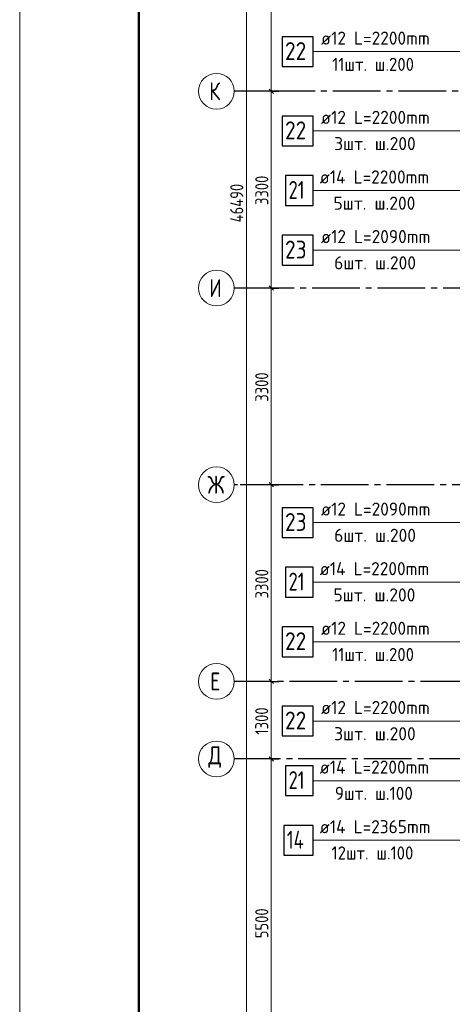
# Model space of a CAD drawing. Header units: millimetres. Extents: x 0 to 43617, y 0 to 59400.
# Tile 2 of 30: x 0 to 7257, y 20414 to 36931. Entities that reach past the tile are written whole.
import ezdxf

# ---------------------------------------------------------------- set-up
doc = ezdxf.new("R2010")
doc.units = ezdxf.units.MM
doc.linetypes.add('______5', pattern=[1100, 800, -100, 100, -100])
for name, color, linetype, lineweight in [('Standard', 7, 'Continuous', 25), ('ДОП Верх по Х', 7, 'Continuous', 25), ('Оси', 40, '______5', 18), ('Позиционная метка номер позиции', 7, 'Continuous', 13)]:
    doc.layers.add(name, color=color, linetype=linetype, lineweight=lineweight)
doc.styles.add('GOST 2.304-81', font='txt')
doc.styles.add('ISOCPEUR', font='txt')

msp = doc.modelspace()

# ---------------------------------------------------------------- linework, layer by layer
at = {"layer": 'Standard', "color": 7, "linetype": 'Continuous', "lineweight": 13, "transparency": 33554687}
for p, q in [((4221, 35730), (4221, 39030)), ((4221, 32430), (4221, 35730)), ((4221, 29130), (4221, 32430)), ((4221, 25830), (4221, 29130)), ((4221, 24530), (4221, 25830)), ((4221, 19030), (4221, 24530))]:
    msp.add_line(p, q, dxfattribs=at)
at = {"layer": 'Standard', "color": 251, "linetype": 'Continuous', "lineweight": -3, "true_color": 0x656565, "transparency": 33554687}
for p, q in [((4221, 35730), (4096, 35730)), ((4221, 35730), (4346, 35730)), ((4221, 32430), (4096, 32430)), ((4221, 32430), (4346, 32430)), ((4221, 29130), (4096, 29130)), ((4221, 29130), (4346, 29130)), ((4221, 25830), (4096, 25830)), ((4221, 25830), (4346, 25830)), ((4221, 24530), (4096, 24530)), ((4221, 24530), (4346, 24530)), ((4221, 24530), (4221, 24530))]:
    msp.add_line(p, q, dxfattribs=at)
at = {"layer": 'Standard', "color": 7, "linetype": 'Continuous', "lineweight": 25, "transparency": 33554687}
for p, q in [((4258, 35693), (4183, 35768)), ((4258, 32393), (4183, 32468)), ((4258, 29093), (4183, 29168)), ((4258, 25793), (4183, 25868)), ((4258, 24493), (4183, 24568))]:
    msp.add_line(p, q, dxfattribs=at)
at = {"layer": 'Standard', "color": 7, "linetype": 'Continuous', "lineweight": 13, "transparency": 33554687}
msp.add_lwpolyline([(0, 0), (42000, 0), (42000, 59400), (0, 59400), (0, 0)], close=True, dxfattribs=at)
for points in [[(42000, 59400), (0, 59400), (0, 0), (42000, 0), (42000, 59400)], [(42000, 59400), (0, 59400), (0, 0), (42000, 0), (42000, 59400)], [(3802, 10630), (3802, 33448), (3802, 33448), (3802, 57120)]]:
    msp.add_lwpolyline(points, dxfattribs=at)
at = {"layer": 'Standard', "color": 7, "linetype": 'Continuous', "lineweight": 50, "transparency": 33554687}
msp.add_lwpolyline([(2000, 58900), (41500, 58900), (41500, 500), (2000, 500), (2000, 58900)], close=True, dxfattribs=at)
at = {"layer": 'Standard', "color": 251, "linetype": 'Continuous', "lineweight": -3, "true_color": 0x656565, "transparency": 33554687}
for points in [[(4221, 35730), (4204, 35730), (4204, 35730), (4204, 35730), (4204, 35730), (4204, 35730), (4204, 35730), (4204, 35730), (4204, 35730), (4204, 35730), (4204, 35730), (4204, 35730), (4204, 35730), (3700, 35730)], [(4221, 32430), (4204, 32430), (4204, 32430), (4204, 32430), (4204, 32430), (4204, 32430), (4204, 32430), (4204, 32430), (4204, 32430), (4204, 32430), (4204, 32430), (4204, 32430), (4204, 32430), (4204, 32430), (4204, 32430), (3700, 32430)], [(4221, 29130), (4204, 29130), (4204, 29130), (4204, 29130), (4204, 29130), (4204, 29130), (4204, 29130), (4204, 29130), (4204, 29130), (4204, 29130), (4204, 29130), (4204, 29130), (4204, 29130), (4204, 29130), (4204, 29130), (4204, 29130), (4204, 29130), (3700, 29130)], [(4221, 25830), (4204, 25830), (4204, 25830), (4204, 25830), (4204, 25830), (4204, 25830), (4204, 25830), (4204, 25830), (4204, 25830), (4204, 25830), (4204, 25830), (4204, 25830), (4204, 25830), (4204, 25830), (4204, 25830), (4204, 25830), (4204, 25830), (4204, 25830), (4204, 25830), (3700, 25830)]]:
    msp.add_lwpolyline(points, dxfattribs=at)
at = {"layer": 'ДОП Верх по Х', "color": 7, "linetype": 'Continuous', "lineweight": 13, "transparency": 33554687}
for p, q in [((5035, 36395), (7121, 36395)), ((5035, 35065), (7121, 35065)), ((5013, 34065), (7121, 34065)), ((5035, 33065), (7121, 33065)), ((5035, 28495), (7121, 28495)), ((5013, 27495), (7121, 27495)), ((5035, 26495), (7121, 26495)), ((5035, 25165), (7121, 25165)), ((5013, 24165), (7121, 24165)), ((5013, 23165), (7121, 23165))]:
    msp.add_line(p, q, dxfattribs=at)
at = {"layer": 'ДОП Верх по Х', "color": 7, "linetype": 'Continuous', "lineweight": 25, "transparency": 33554687}
for points in [[(4401, 36145), (4921, 36145), (4921, 36645), (4401, 36645), (4401, 36145)], [(4401, 34815), (4921, 34815), (4921, 35315), (4401, 35315), (4401, 34815)], [(4461, 33815), (4921, 33815), (4921, 34315), (4461, 34315), (4461, 33815)], [(4401, 32815), (4921, 32815), (4921, 33315), (4401, 33315), (4401, 32815)], [(4401, 28245), (4921, 28245), (4921, 28745), (4401, 28745), (4401, 28245)], [(4461, 27245), (4921, 27245), (4921, 27745), (4461, 27745), (4461, 27245)], [(4401, 26245), (4921, 26245), (4921, 26745), (4401, 26745), (4401, 26245)], [(4401, 24915), (4921, 24915), (4921, 25415), (4401, 25415), (4401, 24915)], [(4461, 23915), (4921, 23915), (4921, 24415), (4461, 24415), (4461, 23915)], [(4431, 22915), (4921, 22915), (4921, 23415), (4431, 23415), (4431, 22915)]]:
    msp.add_lwpolyline(points, dxfattribs=at)
at = {"layer": 'Оси', "color": 8, "linetype": '______5', "lineweight": -3, "transparency": 33554687}
for p, q in [((22554, 35730), (3600, 35730)), ((23304, 32430), (3600, 32430)), ((22354, 29130), (3600, 29130)), ((29524, 25830), (3600, 25830)), ((34074, 24530), (3600, 24530)), ((34074, 24530), (3600, 24530))]:
    msp.add_line(p, q, dxfattribs=at)
at = {"layer": 'Оси', "color": 7, "linetype": 'Continuous', "lineweight": 13, "transparency": 33554687}
for centre in [(3300, 35730), (3300, 32430), (3300, 29130), (3300, 25830), (3300, 24530), (3300, 24530)]:
    msp.add_circle(centre, 300, dxfattribs=at)
at = {"layer": 'Позиционная метка номер позиции', "color": 7, "linetype": 'Continuous', "lineweight": 13, "transparency": 33554687}
for points in [[(10024, 35895), (9524, 36395), (4921, 36395)], [(8474, 35565), (7974, 35065), (4921, 35065)], [(9424, 32899), (8924, 33399), (8924, 34065), (4921, 34065)], [(8374, 31899), (7874, 32399), (7874, 33065), (4921, 33065)], [(8374, 29661), (7874, 29161), (7874, 28495), (4921, 28495)], [(9424, 28661), (8924, 28161), (8924, 27495), (4921, 27495)], [(10024, 25995), (9524, 26495), (4921, 26495)], [(8474, 25665), (7974, 25165), (4921, 25165)], [(9424, 23665), (8924, 24165), (4921, 24165)], [(8374, 21999), (7874, 22499), (7874, 23165), (4921, 23165)]]:
    msp.add_lwpolyline(points, dxfattribs=at)

# ---------------------------------------------------------------- texts
at = {"layer": 'Standard', "color": 7, "linetype": 'Continuous', "lineweight": 25, "transparency": 33554687, "char_height": 220, "attachment_point": 7, "rotation": 90, "style": 'GOST 2.304-81'}
for s, insert, width in [('3300', (4171, 33822), 641.48), ('46490', (3751, 33531), 813.28), ('3300', (4171, 30522), 641.48), ('3300', (4171, 27222), 641.48), ('1300', (4170, 24938), 610.16), ('5500', (4171, 21522), 641.48)]:
    msp.add_mtext(s, dxfattribs=dict(at, insert=insert, width=width))
at = {"layer": 'ДОП Верх по Х', "color": 7, "linetype": 'Continuous', "lineweight": 13, "transparency": 33554687, "attachment_point": 7, "style": 'ISOCPEUR'}
for s, insert, char_height, width in [('\\W0.96;ø12 L=2200mm ', (5055, 36512), 220, 2150.52), ('\\W0.87;22', (4451, 36255), 300, 550.8), ('\\W0.93;11шт. ш.200 ', (5242, 36072), 220, 1773.34), ('\\W0.96;ø12 L=2200mm ', (5055, 35183), 220, 2150.52), ('\\W0.87;22', (4451, 34925), 300, 550.8), ('\\W0.97;3шт. ш.200 ', (5275, 34743), 220, 1712.33), ('\\W0.96;ø14 L=2200mm ', (5033, 34183), 220, 2172.6), ('\\W0.75;21', (4511, 33925), 300, 472.27), ('\\W0.97;5шт. ш.200 ', (5264, 33743), 220, 1712.32), ('\\W0.96;ø12 L=2090mm ', (5055, 33183), 220, 2150.52), ('\\W0.87;23', (4451, 32925), 300, 550.8), ('\\W0.97;6шт. ш.200 ', (5275, 32743), 220, 1712.33), ('\\W0.96;ø12 L=2090mm ', (5055, 28612), 220, 2150.52), ('\\W0.87;23', (4451, 28355), 300, 550.8), ('\\W0.97;6шт. ш.200 ', (5275, 28172), 220, 1712.33), ('\\W0.96;ø14 L=2200mm ', (5033, 27612), 220, 2172.6), ('\\W0.75;21', (4511, 27355), 300, 472.27), ('\\W0.97;5шт. ш.200 ', (5264, 27172), 220, 1712.32), ('\\W0.96;ø12 L=2200mm ', (5055, 26612), 220, 2150.52), ('\\W0.87;22', (4451, 26355), 300, 550.8), ('\\W0.93;11шт. ш.200 ', (5242, 26172), 220, 1773.34), ('\\W0.96;ø12 L=2200mm ', (5055, 25283), 220, 2150.52), ('\\W0.87;22', (4451, 25025), 300, 550.8), ('\\W0.97;3шт. ш.200 ', (5275, 24843), 220, 1712.33), ('\\W0.96;ø14 L=2200mm ', (5033, 24283), 220, 2172.6), ('\\W0.75;21', (4511, 24025), 300, 472.27), ('\\W0.95;9шт. ш.100 ', (5286, 23843), 220, 1665.52), ('\\W0.96;ø14 L=2365mm ', (5033, 23283), 220, 2172.6), ('\\W0.76;14', (4481, 23025), 300, 504.56), ('\\W0.93;12шт. ш.100 ', (5231, 22843), 220, 1773.35)]:
    msp.add_mtext(s, dxfattribs=dict(at, insert=insert, char_height=char_height, width=width))
at = {"layer": 'Оси', "color": 7, "linetype": 'Continuous', "lineweight": 25, "transparency": 33554687, "char_height": 300, "attachment_point": 7, "style": 'ISOCPEUR'}
for s, insert, width in [('\\W0.80;К', (3180, 35580), 359.83), ('\\W0.80;И', (3180, 32280), 359.83), ('\\W0.83;Ж', (3150, 28980), 425), ('\\W0.78;Е', (3195, 25680), 326.41), ('\\W0.82;Д', (3165, 24380), 392.65)]:
    msp.add_mtext(s, dxfattribs=dict(at, insert=insert, width=width))

doc.saveas('drawing.dxf')
